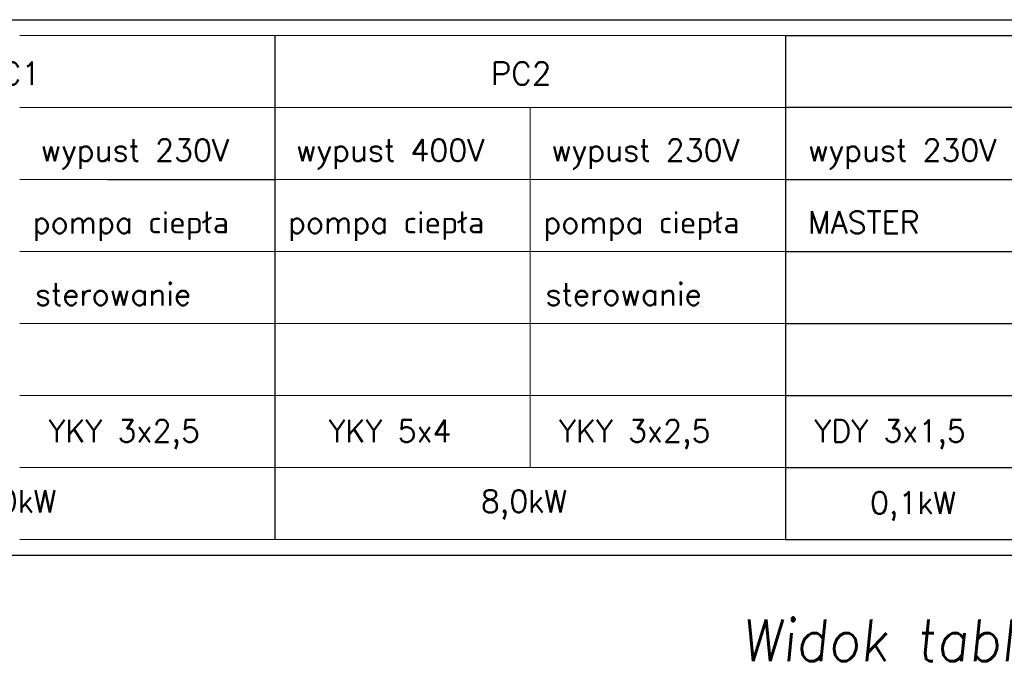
# Model space of a CAD drawing. Extents: x -558982 to 5119495, y -5290134 to 97908.
# Tile 121 of 256: x -481116 to -475201, y -19370 to -15435. Entities that reach past the tile are written whole.
import ezdxf

# ---------------------------------------------------------------- set-up
doc = ezdxf.new("R2010")
doc.units = 0
doc.header["$MEASUREMENT"] = 0
doc.layers.add('$ IE_OPISY', color=7, linetype='Continuous', lineweight=25)
doc.layers.add('$ IE_SCHEMAT', color=7, linetype='Continuous', lineweight=0)
doc.styles.add('R', font='romans.shx', dxfattribs={"width": 0.85})
doc.styles.add('ROMANS', font='romans.shx', dxfattribs={"width": 0.85})

msp = doc.modelspace()

# ---------------------------------------------------------------- linework, layer by layer
at = {"layer": '$ IE_OPISY', "color": 7}
msp.add_line((-484494.9, -15434.6), (-453408.9, -15434.6), dxfattribs=at)
at = {"layer": '$ IE_OPISY', "color": 7, "linetype": 'Continuous', "ltscale": 3}
for p, q in [((-476515.1, -15529.2), (-471913.9, -15529.2)), ((-480588.4, -16395.2), (-479582.6, -16395.2)), ((-476515.1, -16395.2), (-474981.4, -16395.2)), ((-476515.1, -16395.2), (-474981.4, -16395.2)), ((-476515.1, -16828.1), (-474981.4, -16828.1)), ((-476515.1, -17261.1), (-474981.4, -17261.1)), ((-476515.1, -17694.1), (-474981.4, -17694.1)), ((-476515.1, -18560), (-474981.4, -18560))]:
    msp.add_line(p, q, dxfattribs=at)
at = {"layer": '$ IE_OPISY', "color": 7, "linetype": 'Continuous'}
for p, q in [((-474981.4, -15962.2), (-476515.1, -15962.2)), ((-476515.1, -18127), (-474981.4, -18127))]:
    msp.add_line(p, q, dxfattribs=at)
at = {"layer": '$ IE_OPISY', "color": 7}
msp.add_lwpolyline([(-484494.9, -18654.6), (-453408.9, -18654.6), (-453408.9, -15434.6)], dxfattribs=at)
at = {"layer": '$ IE_OPISY', "color": 7, "linetype": 'Continuous', "ltscale": 3}
for points in [[(-479582.6, -15529.2), (-479582.6, -18560)], [(-476515.1, -15529.2), (-476515.1, -18560)], [(-476515.1, -15529.2), (-476515.1, -18560)]]:
    msp.add_lwpolyline(points, dxfattribs=at)
at = {"layer": '$ IE_SCHEMAT', "color": 7, "linetype": 'Continuous'}
for p, q in [((-479582.6, -15529.2), (-481116.4, -15529.2)), ((-478048.9, -15529.2), (-479582.6, -15529.2)), ((-476515.1, -15529.2), (-478048.9, -15529.2)), ((-479582.6, -15962.2), (-481116.4, -15962.2)), ((-478048.9, -15962.2), (-479582.6, -15962.2)), ((-476515.1, -15962.2), (-478048.9, -15962.2)), ((-481116.4, -18127), (-479582.6, -18127)), ((-479582.6, -18127), (-478048.9, -18127)), ((-478048.9, -18127), (-476515.1, -18127)), ((-479582.6, -18560), (-481116.4, -18560)), ((-478048.9, -18560), (-479582.6, -18560)), ((-476515.1, -18560), (-478048.9, -18560))]:
    msp.add_line(p, q, dxfattribs=at)
at = {"layer": '$ IE_SCHEMAT', "color": 7, "linetype": 'Continuous', "ltscale": 3}
for p, q in [((-481116.4, -16395.2), (-479582.6, -16395.2)), ((-479582.6, -16395.2), (-478048.9, -16395.2)), ((-479582.6, -16395.2), (-478048.9, -16395.2)), ((-478048.9, -16395.2), (-476515.1, -16395.2)), ((-481116.4, -16828.1), (-479582.6, -16828.1)), ((-479582.6, -16828.1), (-478048.9, -16828.1)), ((-478048.9, -16828.1), (-476515.1, -16828.1)), ((-481116.4, -17261.1), (-479582.6, -17261.1)), ((-479582.6, -17261.1), (-478048.9, -17261.1)), ((-478048.9, -17261.1), (-476515.1, -17261.1)), ((-481116.4, -17694.1), (-479582.6, -17694.1)), ((-479582.6, -17694.1), (-478048.9, -17694.1)), ((-478048.9, -17694.1), (-476515.1, -17694.1))]:
    msp.add_line(p, q, dxfattribs=at)
for points in [[(-479582.6, -15529.2), (-479582.6, -18560)], [(-476515.1, -15529.2), (-476515.1, -18560)], [(-478048.9, -15962.2), (-478048.9, -18127)]]:
    msp.add_lwpolyline(points, dxfattribs=at)

# ---------------------------------------------------------------- texts
at = {"layer": '$ IE_OPISY', "color": 7, "linetype": 'Continuous', "ltscale": 3, "style": 'ROMANS'}
for s, p in [('YDY 3x1,5', (-476342.3, -17973.4)), ('0,1kW', (-476007.9, -18405.2))]:
    msp.add_text(s, height=132.67, dxfattribs=at).set_placement(p)
at = {"layer": '$ IE_SCHEMAT', "color": 7, "linetype": 'Continuous', "lineweight": 25, "ltscale": 3, "style": 'ROMANS'}
for s, height, p in [('PC1', 136.42, (-481352.6, -15826.3)), ('PC2', 136.42, (-478285.1, -15826.3)), ('wypust 230V', 132.667, (-480990.5, -16286.1)), ('wypust 400V', 132.667, (-479456.7, -16286.1)), ('wypust 230V', 132.667, (-477923, -16286.1)), ('wypust 230V', 132.667, (-476380.3, -16286.1)), ('pompa ciepła', 132.667, (-481038.3, -16719.1)), ('pompa ciepła', 132.667, (-479504.5, -16719.1)), ('pompa ciepła', 132.667, (-477970.8, -16719.1)), ('MASTER', 132.67, (-476380.3, -16719.1)), ('sterowanie', 132.67, (-481025.1, -17152.1)), ('sterowanie', 132.67, (-477957.6, -17152.1)), ('YKY 3x2,5', 132.67, (-480943.6, -17973.4)), ('YKY 5x4', 132.67, (-479261.2, -17973.4)), ('YKY 3x2,5', 132.67, (-477876.1, -17973.4)), ('8,0kW', 132.67, (-481413.3, -18396.2)), ('8,0kW', 132.67, (-478345.8, -18396.2))]:
    msp.add_text(s, height=height, dxfattribs=at).set_placement(p)
at = {"layer": '$ IE_SCHEMAT', "color": 0, "ltscale": 2, "insert": (-476781.1, -19040.2), "char_height": 250, "attachment_point": 1, "style": 'R'}
msp.add_mtext_dynamic_manual_height_columns('\\Q6;\\W0.95;Widok tablicy RG2', width=19698.092, gutter_width=40, heights=[0], dxfattribs=at)

doc.saveas('drawing.dxf')
